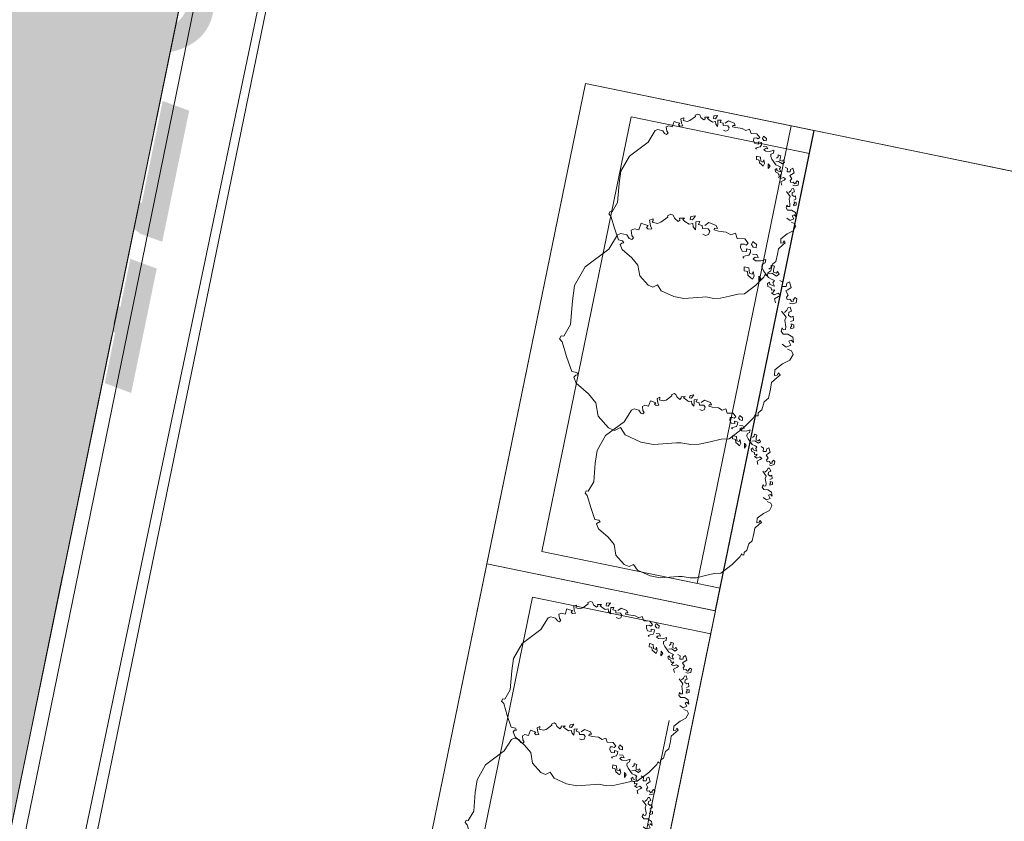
# Model space of a CAD drawing. Header units: metres. Extents: x -94 to 181, y -785 to -637.
# Tile 19 of 54: x 31.13 to 33.24, y -702.75 to -701.03. Entities that reach past the tile are written whole.
import ezdxf
from ezdxf.xclip import XClip

# ---------------------------------------------------------------- set-up
doc = ezdxf.new("R2010")
doc.units = ezdxf.units.M
doc.header["$MEASUREMENT"] = 0
doc.header["$XCLIPFRAME"] = 0
for name, pattern in [('Krawędzie ukryte drobniejsze', [0.425, 0.3, -0.125]), ('Krawędzie ukryte dłuższe', [1.125, 1, -0.125]), ('Przerywana długa', [1.3, 1, -0.3])]:
    doc.linetypes.add(name, pattern=pattern)
for name, color, linetype, lineweight in [('0_Nr_pióra__92', 7, 'Continuous', 13), ('Mapa Poniatowa - do zatwierdzenia (3)_39_0_Nr_pióra__1', 7, 'Continuous', 13), ('PZT - ogródek_Nr_pióra__101', 7, 'Continuous', 5), ('PZT - ogródek_Nr_pióra__161', 7, 'Continuous', 5), ('PZT_Nr_pióra__101', 7, 'Continuous', 5), ('PZT_Nr_pióra__18', 9, 'Continuous', 13), ('PZT_Nr_pióra__205', 8, 'Continuous', 5), ('PZT_Nr_pióra__41', 7, 'Continuous', 15), ('Wymiarowanie - PZT_Nr_pióra__101', 7, 'Continuous', 5), ('Wymiarowanie - PZT_Nr_pióra__161', 7, 'Continuous', 5)]:
    doc.layers.add(name, color=color, linetype=linetype, lineweight=lineweight)
for name, color, linetype in [('PZT - ogródek', 7, 'Continuous'), ('PZT MDCP', 7, 'Continuous'), ('Wymiarowanie - PZT', 7, 'Continuous')]:
    doc.layers.add(name, color=color, linetype=linetype)
doc.layers.add('PZT_Nr_pióra__201', color=7, linetype='Continuous', lineweight=5, true_color=0x595959)
doc.styles.add('GENERATED_STYLE_1', font='ARIALN.TTF')
doc.dimstyles.new('GENERATED_STYLE__1', dxfattribs={"dimtxt": 0.55, "dimasz": 0.2375, "dimexe": 0.18, "dimexo": 0, "dimgap": 0.09, "dimtad": 1, "dimdec": 0, "dimlfac": 100, "dimzin": 0, "dimdsep": 46, "dimtxsty": 'GENERATED_STYLE_1', "dimblk": 'ARROWHEAD_6', "dimblk1": 'ARROWHEAD_6', "dimblk2": 'ARROWHEAD_6', "dimcen": 0.09, "dimclrd": 7, "dimclre": 7, "dimclrt": 7, "dimadec": 1, "dimazin": 0, "dimtfac": 1, "dimtdec": 4, "dimtmove": 0, "dimatfit": 3, "dimfxl": 0, "dimtolj": 1, "dimtzin": 0, "dimarcsym": 0})
doc.dimstyles.new('GENERATED_STYLE__2', dxfattribs={"dimtxt": 0.55, "dimasz": 0.2375, "dimexe": 0.18, "dimexo": 0, "dimgap": 0.09, "dimtad": 1, "dimdec": 0, "dimlfac": 100, "dimzin": 0, "dimdsep": 46, "dimtxsty": 'GENERATED_STYLE_1', "dimblk": 'ARROWHEAD_6', "dimblk1": 'ARROWHEAD_6', "dimblk2": 'ARROWHEAD_6', "dimcen": 0.09, "dimclrd": 7, "dimclre": 7, "dimclrt": 7, "dimadec": 1, "dimazin": 0, "dimtfac": 1, "dimtdec": 4, "dimtmove": 2, "dimatfit": 3, "dimfxl": 0, "dimtolj": 1, "dimtzin": 0, "dimarcsym": 0})
picture_1 = doc.add_image_def('image1.tif', size_in_pixel=(3509, 6496))

# ---------------------------------------------------------------- blocks, each defined once
blk = doc.blocks.new('Rysunek_1_39', base_point=(43.8985, -710.766))
at = {"layer": 'Mapa Poniatowa - do zatwierdzenia (3)_39_0_Nr_pióra__1'}
image = blk.add_image(picture_1, insert=(-93.5966, -636.5063), size_in_units=(148.5194, 274.9903), rotation=-90, dxfattribs=at)
image.set_boundary_path([(-0.5, -0.5), (3508.5, 6495.5)])
blk = doc.blocks.new('Drzewo rzut 19')
at = {"layer": 'PZT - ogródek_Nr_pióra__101', "linetype": 'Continuous'}
for p, q in [((-0.0856, 0.2303), (-0.0683, 0.2341)), ((-0.0683, 0.2341), (-0.0466, 0.2341)), ((-0.0466, 0.2341), (-0.0376, 0.2363)), ((-0.0376, 0.2363), (0.0106, 0.2487)), ((0.0106, 0.2487), (0.0381, 0.2483)), ((0.0381, 0.2483), (0.0741, 0.2393)), ((0.0741, 0.2393), (0.0868, 0.2258)), ((0.0868, 0.2258), (0.0981, 0.2341)), ((0.0981, 0.2341), (0.1116, 0.2311)), ((-0.1298, 0.2109), (-0.108, 0.2206)), ((-0.108, 0.2206), (-0.0856, 0.2303)), ((0.1116, 0.2311), (0.138, 0.2105)), ((-0.1725, 0.1786), (-0.1467, 0.2071)), ((-0.1467, 0.2071), (-0.1298, 0.2109)), ((0.138, 0.2105), (0.1478, 0.1832)), ((-0.1897, 0.1539), (-0.1725, 0.1786)), ((0.1478, 0.1832), (0.1674, 0.1668)), ((-0.1987, 0.1479), (-0.1942, 0.1486)), ((-0.198, 0.1412), (-0.1987, 0.1479)), ((-0.1942, 0.1486), (-0.192, 0.1456)), ((-0.192, 0.1456), (-0.1897, 0.1539)), ((0.1674, 0.1668), (0.1969, 0.1493)), ((0.1969, 0.1493), (0.2045, 0.1373)), ((-0.2062, 0.1157), (-0.2047, 0.1337)), ((-0.2047, 0.1337), (-0.198, 0.1412)), ((0.2011, 0.1328), (0.1959, 0.1311)), ((0.1959, 0.1311), (0.2002, 0.1264)), ((0.2045, 0.1373), (0.2011, 0.1328)), ((-0.2145, 0.0864), (-0.2137, 0.1067)), ((-0.2137, 0.1067), (-0.2062, 0.1157)), ((0.2002, 0.1264), (0.2111, 0.1264)), ((0.2111, 0.1264), (0.2275, 0.097)), ((-0.2145, 0.0722), (-0.2145, 0.0864)), ((0.2275, 0.097), (0.2427, 0.0675)), ((-0.2242, 0.0595), (-0.2145, 0.0722)), ((0.2427, 0.0675), (0.2493, 0.062)), ((-0.2302, 0.0287), (-0.216, 0.0445)), ((-0.2295, 0.0535), (-0.2242, 0.0595)), ((-0.225, 0.049), (-0.2295, 0.0535)), ((-0.2235, 0.0542), (-0.225, 0.049)), ((-0.2175, 0.0565), (-0.2235, 0.0542)), ((-0.216, 0.0445), (-0.2175, 0.0565)), ((0.2416, 0.0555), (0.2318, 0.0282)), ((0.2471, 0.0555), (0.2416, 0.0555)), ((0.2493, 0.062), (0.2471, 0.0555)), ((-0.2444, 0.0182), (-0.2302, 0.0287)), ((0.2318, 0.0282), (0.2369, -0.0223)), ((-0.2489, 0.0048), (-0.2444, 0.0182)), ((-0.2444, -0.002), (-0.2489, 0.0048)), ((-0.2414, -0.0312), (-0.2452, -0.0207)), ((-0.2452, -0.0207), (-0.2392, -0.0245)), ((-0.2347, -0.0042), (-0.2444, -0.002)), ((-0.2407, -0.014), (-0.2317, -0.008)), ((-0.2347, -0.0215), (-0.2407, -0.014)), ((-0.2317, -0.008), (-0.222, -0.0125)), ((-0.2302, -0.0357), (-0.2414, -0.0312)), ((-0.2392, -0.0245), (-0.2347, -0.0215)), ((-0.2197, -0.0342), (-0.2302, -0.0357)), ((-0.2145, -0.0395), (-0.2197, -0.0342)), ((-0.2152, -0.047), (-0.2145, -0.0395)), ((0.2369, -0.0223), (0.2384, -0.0558)), ((-0.2339, -0.0483), (-0.24, -0.0513)), ((-0.24, -0.0513), (-0.2388, -0.0581)), ((-0.2388, -0.0581), (-0.2327, -0.0587)), ((-0.2345, -0.0544), (-0.2327, -0.0507)), ((-0.2327, -0.0587), (-0.2345, -0.0544)), ((-0.2327, -0.0507), (-0.2339, -0.0483)), ((-0.2235, -0.0447), (-0.2182, -0.0432)), ((-0.2227, -0.0507), (-0.2235, -0.0447)), ((-0.2182, -0.0642), (-0.2227, -0.0507)), ((-0.2182, -0.0432), (-0.2152, -0.047)), ((0.2384, -0.0558), (0.2231, -0.0995)), ((-0.2308, -0.0635), (-0.2363, -0.0672)), ((-0.2363, -0.0672), (-0.2339, -0.0757)), ((-0.2339, -0.0757), (-0.2302, -0.0727)), ((-0.2302, -0.0727), (-0.2241, -0.0757)), ((-0.2235, -0.0824), (-0.229, -0.0855)), ((-0.2241, -0.0757), (-0.2235, -0.0824)), ((-0.2197, -0.0709), (-0.2182, -0.0642)), ((-0.2077, -0.0822), (-0.2197, -0.0709)), ((-0.2186, -0.0861), (-0.2144, -0.0806)), ((-0.2272, -0.1013), (-0.2351, -0.105)), ((-0.2351, -0.105), (-0.2351, -0.1135)), ((-0.229, -0.0855), (-0.2247, -0.0934)), ((-0.2217, -0.102), (-0.2272, -0.1013)), ((-0.2247, -0.0934), (-0.2205, -0.0922)), ((-0.2205, -0.0922), (-0.2186, -0.0861)), ((-0.1957, -0.1114), (-0.1882, -0.1054)), ((-0.1882, -0.1054), (-0.192, -0.0972)), ((0.2231, -0.0995), (0.1805, -0.1453)), ((-0.2351, -0.1135), (-0.2308, -0.116)), ((-0.2308, -0.116), (-0.2279, -0.1102)), ((-0.2291, -0.1078), (-0.226, -0.1062)), ((-0.2279, -0.1102), (-0.2291, -0.1078)), ((-0.226, -0.1062), (-0.2205, -0.1105)), ((-0.2205, -0.1105), (-0.215, -0.1087)), ((-0.2125, -0.1135), (-0.2156, -0.1184)), ((-0.2156, -0.1184), (-0.2089, -0.1263)), ((-0.215, -0.1087), (-0.2125, -0.1135)), ((-0.2089, -0.1263), (-0.2125, -0.1294)), ((-0.1995, -0.1152), (-0.1957, -0.1114)), ((-0.1935, -0.1182), (-0.1995, -0.1152)), ((-0.186, -0.1137), (-0.1935, -0.1182)), ((-0.1792, -0.1167), (-0.186, -0.1137)), ((-0.1852, -0.1242), (-0.183, -0.1189)), ((-0.1785, -0.1219), (-0.1852, -0.1242)), ((-0.183, -0.1189), (-0.1792, -0.1167)), ((-0.177, -0.1272), (-0.1785, -0.1219)), ((-0.2125, -0.1294), (-0.2186, -0.1355)), ((-0.2186, -0.1355), (-0.2132, -0.1465)), ((-0.2132, -0.1465), (-0.2078, -0.1427)), ((-0.2078, -0.1427), (-0.2077, -0.1355)), ((-0.2077, -0.1355), (-0.1997, -0.1343)), ((-0.1997, -0.1343), (-0.1991, -0.1434)), ((-0.1991, -0.1434), (-0.1924, -0.1459)), ((-0.1785, -0.1384), (-0.183, -0.1317)), ((-0.183, -0.1317), (-0.1725, -0.1332)), ((-0.1807, -0.1436), (-0.1785, -0.1384)), ((-0.1755, -0.1451), (-0.1807, -0.1436)), ((-0.1695, -0.1287), (-0.177, -0.1272)), ((-0.1672, -0.1474), (-0.1755, -0.1451)), ((-0.1725, -0.1332), (-0.171, -0.1384)), ((-0.171, -0.1384), (-0.1672, -0.1347)), ((-0.1672, -0.1347), (-0.1695, -0.1287)), ((-0.1538, -0.1601), (-0.1672, -0.1474)), ((-0.1485, -0.1339), (-0.1523, -0.1414)), ((-0.1523, -0.1414), (-0.1463, -0.1466)), ((-0.1463, -0.1466), (-0.1485, -0.1339)), ((-0.1345, -0.1379), (-0.1363, -0.1452)), ((-0.1363, -0.1452), (-0.1327, -0.1544)), ((-0.129, -0.141), (-0.1345, -0.1379)), ((-0.1229, -0.1446), (-0.129, -0.141)), ((-0.1205, -0.152), (-0.1229, -0.1446)), ((0.1805, -0.1453), (0.1674, -0.1791)), ((-0.1837, -0.1534), (-0.1882, -0.1586)), ((-0.1882, -0.1586), (-0.1837, -0.1639)), ((-0.1725, -0.1579), (-0.1837, -0.1534)), ((-0.1837, -0.1639), (-0.1822, -0.1601)), ((-0.1822, -0.1601), (-0.1755, -0.1609)), ((-0.1755, -0.1609), (-0.1747, -0.1661)), ((-0.1747, -0.1661), (-0.1755, -0.1736)), ((-0.165, -0.1556), (-0.1725, -0.1579)), ((-0.1687, -0.1699), (-0.165, -0.1654)), ((-0.1493, -0.1669), (-0.1538, -0.1601)), ((-0.1485, -0.1729), (-0.1493, -0.1669)), ((-0.1327, -0.1544), (-0.1315, -0.1483)), ((-0.1315, -0.1483), (-0.1254, -0.1495)), ((-0.1254, -0.1495), (-0.1223, -0.1605)), ((-0.1223, -0.1605), (-0.1119, -0.1611)), ((-0.118, -0.1526), (-0.1205, -0.152)), ((-0.1132, -0.1526), (-0.118, -0.1526)), ((-0.1119, -0.1611), (-0.1132, -0.1526)), ((-0.1755, -0.1736), (-0.168, -0.1751)), ((-0.168, -0.1751), (-0.1687, -0.1699)), ((-0.1545, -0.1774), (-0.1485, -0.1729)), ((-0.1545, -0.1849), (-0.1545, -0.1774)), ((-0.1448, -0.1796), (-0.1545, -0.1849)), ((-0.1335, -0.1781), (-0.1448, -0.1796)), ((-0.1335, -0.1916), (-0.138, -0.1856)), ((-0.138, -0.1856), (-0.1313, -0.1856)), ((-0.1275, -0.1811), (-0.1335, -0.1781)), ((-0.1313, -0.1856), (-0.1275, -0.1811)), ((-0.1193, -0.1931), (-0.117, -0.1871)), ((-0.117, -0.1871), (-0.1103, -0.1841)), ((-0.1103, -0.1841), (-0.105, -0.1811)), ((-0.105, -0.1811), (-0.108, -0.1789)), ((0.1358, -0.1747), (0.1325, -0.1791)), ((0.1325, -0.1791), (0.1369, -0.1835)), ((0.1412, -0.1758), (0.1358, -0.1747)), ((0.1369, -0.1835), (0.1404, -0.194)), ((0.1478, -0.1824), (0.1412, -0.1758)), ((0.1609, -0.1835), (0.1478, -0.1824)), ((0.1674, -0.1791), (0.1609, -0.1835)), ((-0.1245, -0.1909), (-0.1335, -0.1916)), ((-0.123, -0.2058), (-0.1298, -0.2058)), ((-0.1298, -0.2058), (-0.1293, -0.2124)), ((-0.1185, -0.2103), (-0.123, -0.2058)), ((-0.1205, -0.2172), (-0.1185, -0.2103)), ((-0.1185, -0.1991), (-0.1193, -0.1931)), ((-0.1095, -0.1999), (-0.1185, -0.1991)), ((-0.1013, -0.1931), (-0.111, -0.1939)), ((-0.111, -0.1939), (-0.1095, -0.1999)), ((-0.111, -0.2118), (-0.1073, -0.2073)), ((-0.1073, -0.2073), (-0.1028, -0.2088)), ((-0.1028, -0.2088), (-0.0961, -0.2073)), ((-0.0968, -0.1999), (-0.1013, -0.1931)), ((-0.0961, -0.2073), (-0.0968, -0.1999)), ((0.1048, -0.2029), (0.0973, -0.2051)), ((0.0973, -0.2051), (0.1018, -0.2111)), ((0.1093, -0.2058), (0.1048, -0.2029)), ((0.1063, -0.2103), (0.1093, -0.2058)), ((0.1143, -0.2112), (0.1063, -0.2103)), ((0.1243, -0.1976), (0.122, -0.2126)), ((0.1341, -0.1986), (0.1243, -0.1976)), ((0.1404, -0.194), (0.1341, -0.1986)), ((-0.1293, -0.2124), (-0.1205, -0.2172)), ((-0.102, -0.2201), (-0.111, -0.2118)), ((-0.0863, -0.2178), (-0.102, -0.2201)), ((-0.0803, -0.2283), (-0.0863, -0.2178)), ((-0.0713, -0.2231), (-0.0803, -0.2283)), ((-0.0608, -0.2268), (-0.0713, -0.2231)), ((-0.0436, -0.2261), (-0.0608, -0.2268)), ((-0.0346, -0.2268), (-0.0436, -0.2261)), ((-0.0406, -0.2313), (-0.0346, -0.2306)), ((-0.0368, -0.2373), (-0.0406, -0.2313)), ((-0.0346, -0.2306), (-0.0346, -0.2268)), ((-0.0256, -0.2223), (-0.0241, -0.2148)), ((-0.0211, -0.2268), (-0.0256, -0.2223)), ((-0.0241, -0.2148), (-0.0181, -0.2118)), ((-0.0091, -0.2253), (-0.0211, -0.2268)), ((-0.0181, -0.2118), (-0.0121, -0.2133)), ((-0.0076, -0.2313), (-0.0091, -0.2253)), ((0.0006, -0.2321), (-0.0076, -0.2313)), ((0.0111, -0.2253), (0.0051, -0.2201)), ((0.0051, -0.2201), (0.0059, -0.2283)), ((0.0059, -0.2283), (0.0074, -0.2366)), ((0.0134, -0.2321), (0.0111, -0.2253)), ((0.0209, -0.2291), (0.0134, -0.2321)), ((0.0306, -0.2336), (0.0209, -0.2291)), ((0.0448, -0.2306), (0.0419, -0.2343)), ((0.0541, -0.2359), (0.0448, -0.2306)), ((0.0808, -0.2223), (0.0681, -0.2358)), ((0.0876, -0.2186), (0.0808, -0.2223)), ((0.0991, -0.2193), (0.0876, -0.2186)), ((0.0981, -0.2231), (0.0991, -0.2193)), ((0.0988, -0.2268), (0.0981, -0.2231)), ((0.1056, -0.2223), (0.0988, -0.2268)), ((0.1018, -0.2111), (0.1056, -0.2223)), ((0.122, -0.2126), (0.1143, -0.2112)), ((-0.0204, -0.2403), (-0.0368, -0.2373)), ((-0.0129, -0.2328), (-0.0204, -0.2403)), ((-0.0009, -0.2388), (0.0006, -0.2321)), ((0.0074, -0.2366), (-0.0009, -0.2388)), ((0.0149, -0.2396), (0.0104, -0.2493)), ((0.0104, -0.2493), (0.0201, -0.2463)), ((0.0201, -0.2396), (0.0149, -0.2396)), ((0.0201, -0.2463), (0.0201, -0.2396)), ((0.0359, -0.2366), (0.0306, -0.2336)), ((0.0326, -0.2405), (0.0359, -0.2366)), ((0.0431, -0.2385), (0.0326, -0.2405)), ((0.0419, -0.2343), (0.0431, -0.2385)), ((0.0576, -0.2418), (0.0541, -0.2359)), ((0.0628, -0.2433), (0.0576, -0.2418)), ((0.0696, -0.2388), (0.0628, -0.2433)), ((0.0681, -0.2358), (0.0696, -0.2388))]:
    blk.add_line(p, q, dxfattribs=at)
blk = doc.blocks.new('Drzewo rzut 19_2')
at = {"layer": 'PZT - ogródek_Nr_pióra__101', "linetype": 'Continuous'}
for p, q in [((-0.0301, 0.1891), (0.0085, 0.1989)), ((0.0085, 0.1989), (0.0305, 0.1987)), ((0.0305, 0.1987), (0.0593, 0.1915)), ((0.0593, 0.1915), (0.0695, 0.1807)), ((-0.1038, 0.1687), (-0.0864, 0.1765)), ((-0.0864, 0.1765), (-0.0684, 0.1843)), ((-0.0684, 0.1843), (-0.0547, 0.1873)), ((-0.0547, 0.1873), (-0.0373, 0.1873)), ((-0.0373, 0.1873), (-0.0301, 0.1891)), ((0.0695, 0.1807), (0.0784, 0.1873)), ((0.0784, 0.1873), (0.0892, 0.1849)), ((0.0892, 0.1849), (0.1104, 0.1684)), ((-0.138, 0.1429), (-0.1174, 0.1656)), ((-0.1174, 0.1656), (-0.1038, 0.1687)), ((0.1104, 0.1684), (0.1182, 0.1465)), ((-0.1518, 0.1231), (-0.138, 0.1429)), ((0.1182, 0.1465), (0.1339, 0.1334)), ((0.1339, 0.1334), (0.1575, 0.1195)), ((-0.165, 0.0925), (-0.1638, 0.1069)), ((-0.1638, 0.1069), (-0.1584, 0.1129)), ((-0.159, 0.1183), (-0.1554, 0.1189)), ((-0.1584, 0.1129), (-0.159, 0.1183)), ((-0.1554, 0.1189), (-0.1536, 0.1165)), ((-0.1536, 0.1165), (-0.1518, 0.1231)), ((0.1608, 0.1063), (0.1567, 0.1049)), ((0.1575, 0.1195), (0.1636, 0.1099)), ((0.1636, 0.1099), (0.1608, 0.1063)), ((-0.1716, 0.0692), (-0.171, 0.0853)), ((-0.171, 0.0853), (-0.165, 0.0925)), ((0.1567, 0.1049), (0.1601, 0.1011)), ((0.1601, 0.1011), (0.1689, 0.1011)), ((0.1689, 0.1011), (0.182, 0.0776)), ((-0.1716, 0.0578), (-0.1716, 0.0692)), ((0.182, 0.0776), (0.1942, 0.054)), ((-0.1836, 0.0428), (-0.1794, 0.0476)), ((-0.18, 0.0392), (-0.1836, 0.0428)), ((-0.1788, 0.0434), (-0.18, 0.0392)), ((-0.1794, 0.0476), (-0.1716, 0.0578)), ((-0.174, 0.0452), (-0.1788, 0.0434)), ((-0.1728, 0.0356), (-0.174, 0.0452)), ((0.1933, 0.0444), (0.1855, 0.0226)), ((0.1977, 0.0444), (0.1933, 0.0444)), ((0.1942, 0.054), (0.1994, 0.0496)), ((0.1994, 0.0496), (0.1977, 0.0444)), ((-0.1956, 0.0146), (-0.1842, 0.023)), ((-0.1842, 0.023), (-0.1728, 0.0356)), ((0.1855, 0.0226), (0.1895, -0.0178)), ((-0.1992, 0.0038), (-0.1956, 0.0146)), ((-0.1956, -0.0016), (-0.1992, 0.0038)), ((-0.1932, -0.025), (-0.1962, -0.0166)), ((-0.1962, -0.0166), (-0.1914, -0.0196)), ((-0.1878, -0.0034), (-0.1956, -0.0016)), ((-0.1926, -0.0112), (-0.1854, -0.0064)), ((-0.1878, -0.0172), (-0.1926, -0.0112)), ((-0.1914, -0.0196), (-0.1878, -0.0172)), ((-0.1854, -0.0064), (-0.1776, -0.01)), ((0.1895, -0.0178), (0.1907, -0.0446)), ((-0.1842, -0.0286), (-0.1932, -0.025)), ((-0.1871, -0.0386), (-0.192, -0.0411)), ((-0.192, -0.0411), (-0.191, -0.0464)), ((-0.1876, -0.0435), (-0.1861, -0.0406)), ((-0.1861, -0.0406), (-0.1871, -0.0386)), ((-0.1758, -0.0274), (-0.1842, -0.0286)), ((-0.1788, -0.0358), (-0.1746, -0.0346)), ((-0.1782, -0.0406), (-0.1788, -0.0358)), ((-0.1746, -0.0514), (-0.1782, -0.0406)), ((-0.1716, -0.0316), (-0.1758, -0.0274)), ((-0.1746, -0.0346), (-0.1722, -0.0376)), ((-0.1722, -0.0376), (-0.1716, -0.0316)), ((-0.191, -0.0464), (-0.1861, -0.0469)), ((-0.1847, -0.0508), (-0.1891, -0.0538)), ((-0.1891, -0.0538), (-0.1871, -0.0606)), ((-0.1861, -0.0469), (-0.1876, -0.0435)), ((-0.1871, -0.0606), (-0.1842, -0.0582)), ((-0.1842, -0.0582), (-0.1793, -0.0606)), ((-0.1793, -0.0606), (-0.1788, -0.066)), ((-0.1758, -0.0568), (-0.1746, -0.0514)), ((-0.1662, -0.0658), (-0.1758, -0.0568)), ((0.1907, -0.0446), (0.1785, -0.0796)), ((-0.1817, -0.0811), (-0.1881, -0.084)), ((-0.1881, -0.084), (-0.1881, -0.0908)), ((-0.1788, -0.066), (-0.1832, -0.0684)), ((-0.1832, -0.0684), (-0.1798, -0.0747)), ((-0.1774, -0.0816), (-0.1817, -0.0811)), ((-0.1798, -0.0747), (-0.1764, -0.0738)), ((-0.1764, -0.0738), (-0.1749, -0.0689)), ((-0.1749, -0.0689), (-0.1715, -0.0645)), ((-0.1566, -0.0891), (-0.1506, -0.0843)), ((-0.1506, -0.0843), (-0.1536, -0.0777)), ((0.1785, -0.0796), (0.1444, -0.1162)), ((-0.1881, -0.0908), (-0.1847, -0.0928)), ((-0.1847, -0.0928), (-0.1823, -0.0882)), ((-0.1833, -0.0862), (-0.1808, -0.085)), ((-0.1823, -0.0882), (-0.1833, -0.0862)), ((-0.1808, -0.085), (-0.1764, -0.0884)), ((-0.1764, -0.0884), (-0.172, -0.0869)), ((-0.17, -0.1035), (-0.1749, -0.1084)), ((-0.17, -0.0908), (-0.1725, -0.0947)), ((-0.1725, -0.0947), (-0.1671, -0.1011)), ((-0.172, -0.0869), (-0.17, -0.0908)), ((-0.1671, -0.1011), (-0.17, -0.1035)), ((-0.1596, -0.0921), (-0.1566, -0.0891)), ((-0.1548, -0.0945), (-0.1596, -0.0921)), ((-0.1488, -0.0909), (-0.1548, -0.0945)), ((-0.1434, -0.0933), (-0.1488, -0.0909)), ((-0.1482, -0.0993), (-0.1464, -0.0951)), ((-0.1428, -0.0975), (-0.1482, -0.0993)), ((-0.1464, -0.0951), (-0.1434, -0.0933)), ((-0.1428, -0.1107), (-0.1464, -0.1053)), ((-0.1464, -0.1053), (-0.138, -0.1065)), ((-0.1416, -0.1017), (-0.1428, -0.0975)), ((-0.1356, -0.1029), (-0.1416, -0.1017)), ((-0.1338, -0.1077), (-0.1356, -0.1029)), ((-0.1749, -0.1084), (-0.1705, -0.1172)), ((-0.1705, -0.1172), (-0.1662, -0.1142)), ((-0.1662, -0.1142), (-0.1661, -0.1084)), ((-0.1661, -0.1084), (-0.1598, -0.1074)), ((-0.1598, -0.1074), (-0.1593, -0.1147)), ((-0.1593, -0.1147), (-0.1539, -0.1167)), ((-0.147, -0.1227), (-0.1506, -0.1269)), ((-0.138, -0.1263), (-0.147, -0.1227)), ((-0.1446, -0.1149), (-0.1428, -0.1107)), ((-0.1404, -0.1161), (-0.1446, -0.1149)), ((-0.1338, -0.1179), (-0.1404, -0.1161)), ((-0.138, -0.1065), (-0.1368, -0.1107)), ((-0.132, -0.1245), (-0.138, -0.1263)), ((-0.1368, -0.1107), (-0.1338, -0.1077)), ((-0.123, -0.1281), (-0.1338, -0.1179)), ((-0.1188, -0.1071), (-0.1218, -0.1131)), ((-0.1218, -0.1131), (-0.117, -0.1173)), ((-0.117, -0.1173), (-0.1188, -0.1071)), ((-0.1076, -0.1103), (-0.1091, -0.1162)), ((-0.1091, -0.1162), (-0.1061, -0.1235)), ((-0.1032, -0.1128), (-0.1076, -0.1103)), ((-0.1061, -0.1235), (-0.1052, -0.1186)), ((-0.1052, -0.1186), (-0.1003, -0.1196)), ((-0.0983, -0.1157), (-0.1032, -0.1128)), ((-0.1003, -0.1196), (-0.0978, -0.1284)), ((-0.0964, -0.1216), (-0.0983, -0.1157)), ((-0.0944, -0.122), (-0.0964, -0.1216)), ((-0.0905, -0.122), (-0.0944, -0.122)), ((-0.0896, -0.1289), (-0.0905, -0.122)), ((0.1444, -0.1162), (0.1339, -0.1433)), ((-0.1506, -0.1269), (-0.147, -0.1311)), ((-0.147, -0.1311), (-0.1458, -0.1281)), ((-0.1458, -0.1281), (-0.1404, -0.1287)), ((-0.1404, -0.1287), (-0.1398, -0.1329)), ((-0.1398, -0.1329), (-0.1404, -0.1389)), ((-0.1404, -0.1389), (-0.1344, -0.1401)), ((-0.135, -0.1359), (-0.132, -0.1323)), ((-0.1344, -0.1401), (-0.135, -0.1359)), ((-0.1236, -0.1419), (-0.1188, -0.1383)), ((-0.1236, -0.1479), (-0.1236, -0.1419)), ((-0.1158, -0.1437), (-0.1236, -0.1479)), ((-0.1194, -0.1335), (-0.123, -0.1281)), ((-0.1188, -0.1383), (-0.1194, -0.1335)), ((-0.1068, -0.1425), (-0.1158, -0.1437)), ((-0.102, -0.1449), (-0.1068, -0.1425)), ((-0.105, -0.1485), (-0.102, -0.1449)), ((-0.0978, -0.1284), (-0.0896, -0.1289)), ((-0.0936, -0.1497), (-0.0882, -0.1473)), ((-0.0882, -0.1473), (-0.084, -0.1449)), ((-0.084, -0.1449), (-0.0864, -0.1431)), ((0.1086, -0.1398), (0.106, -0.1433)), ((0.106, -0.1433), (0.1095, -0.1468)), ((0.113, -0.1407), (0.1086, -0.1398)), ((0.1095, -0.1468), (0.1123, -0.1552)), ((0.1182, -0.1459), (0.113, -0.1407)), ((0.1287, -0.1468), (0.1182, -0.1459)), ((0.1339, -0.1433), (0.1287, -0.1468)), ((-0.1068, -0.1533), (-0.1104, -0.1485)), ((-0.1104, -0.1485), (-0.105, -0.1485)), ((-0.0996, -0.1527), (-0.1068, -0.1533)), ((-0.0984, -0.1647), (-0.1038, -0.1647)), ((-0.1038, -0.1647), (-0.1034, -0.17)), ((-0.0948, -0.1683), (-0.0984, -0.1647)), ((-0.0964, -0.1737), (-0.0948, -0.1683)), ((-0.0954, -0.1545), (-0.0936, -0.1497)), ((-0.0948, -0.1593), (-0.0954, -0.1545)), ((-0.0876, -0.1599), (-0.0948, -0.1593)), ((-0.081, -0.1545), (-0.0888, -0.1551)), ((-0.0888, -0.1551), (-0.0876, -0.1599)), ((-0.0888, -0.1695), (-0.0858, -0.1659)), ((-0.0858, -0.1659), (-0.0822, -0.1671)), ((-0.0822, -0.1671), (-0.0768, -0.1659)), ((-0.0774, -0.1599), (-0.081, -0.1545)), ((-0.0768, -0.1659), (-0.0774, -0.1599)), ((0.0838, -0.1623), (0.0778, -0.1641)), ((0.0778, -0.1641), (0.0814, -0.1689)), ((0.0874, -0.1647), (0.0838, -0.1623)), ((0.085, -0.1683), (0.0874, -0.1647)), ((0.0915, -0.169), (0.085, -0.1683)), ((0.0994, -0.1581), (0.0976, -0.1701)), ((0.1073, -0.1589), (0.0994, -0.1581)), ((0.1123, -0.1552), (0.1073, -0.1589)), ((-0.1034, -0.17), (-0.0964, -0.1737)), ((-0.0816, -0.1761), (-0.0888, -0.1695)), ((-0.069, -0.1743), (-0.0816, -0.1761)), ((-0.0642, -0.1827), (-0.069, -0.1743)), ((-0.0571, -0.1785), (-0.0642, -0.1827)), ((-0.0487, -0.1815), (-0.0571, -0.1785)), ((-0.0349, -0.1809), (-0.0487, -0.1815)), ((-0.0277, -0.1815), (-0.0349, -0.1809)), ((-0.0325, -0.1851), (-0.0277, -0.1845)), ((-0.0295, -0.1899), (-0.0325, -0.1851)), ((-0.0277, -0.1845), (-0.0277, -0.1815)), ((-0.0205, -0.1779), (-0.0193, -0.1719)), ((-0.0169, -0.1815), (-0.0205, -0.1779)), ((-0.0193, -0.1719), (-0.0145, -0.1695)), ((-0.0073, -0.1803), (-0.0169, -0.1815)), ((-0.0103, -0.1863), (-0.0163, -0.1923)), ((-0.0145, -0.1695), (-0.0097, -0.1707)), ((-0.0061, -0.1851), (-0.0073, -0.1803)), ((0.0005, -0.1857), (-0.0061, -0.1851)), ((-0.0007, -0.1911), (0.0005, -0.1857)), ((0.0059, -0.1893), (-0.0007, -0.1911)), ((0.0089, -0.1803), (0.0041, -0.1761)), ((0.0041, -0.1761), (0.0047, -0.1827)), ((0.0047, -0.1827), (0.0059, -0.1893)), ((0.0107, -0.1857), (0.0089, -0.1803)), ((0.0167, -0.1833), (0.0107, -0.1857)), ((0.0245, -0.1869), (0.0167, -0.1833)), ((0.0287, -0.1893), (0.0245, -0.1869)), ((0.0261, -0.1924), (0.0287, -0.1893)), ((0.0359, -0.1845), (0.0335, -0.1875)), ((0.0335, -0.1875), (0.0345, -0.1908)), ((0.0433, -0.1887), (0.0359, -0.1845)), ((0.0461, -0.1935), (0.0433, -0.1887)), ((0.0647, -0.1779), (0.0545, -0.1887)), ((0.0545, -0.1887), (0.0557, -0.1911)), ((0.0701, -0.1749), (0.0647, -0.1779)), ((0.0793, -0.1754), (0.0701, -0.1749)), ((0.0784, -0.1785), (0.0793, -0.1754)), ((0.079, -0.1815), (0.0784, -0.1785)), ((0.0844, -0.1779), (0.079, -0.1815)), ((0.0814, -0.1689), (0.0844, -0.1779)), ((0.0976, -0.1701), (0.0915, -0.169)), ((-0.0163, -0.1923), (-0.0295, -0.1899)), ((0.0119, -0.1917), (0.0083, -0.1995)), ((0.0083, -0.1995), (0.0161, -0.1971)), ((0.0161, -0.1917), (0.0119, -0.1917)), ((0.0161, -0.1971), (0.0161, -0.1917)), ((0.0345, -0.1908), (0.0261, -0.1924)), ((0.0503, -0.1947), (0.0461, -0.1935)), ((0.0557, -0.1911), (0.0503, -0.1947))]:
    blk.add_line(p, q, dxfattribs=at)
blk = doc.blocks.new('*D14')
at = {"layer": 'Wymiarowanie - PZT_Nr_pióra__101', "linetype": 'Continuous'}
for p, q in [((28.8175, -700.1185), (29.5661, -696.4746)), ((29.0471, -700.1657), (28.5879, -700.0714)), ((26.9446, -709.2357), (28.8175, -700.1185)), ((27.1742, -709.2828), (26.7151, -709.1885)), ((25.0436, -718.4898), (26.9446, -709.2357))]:
    blk.add_line(p, q, dxfattribs=at)
at = {"layer": 'Wymiarowanie - PZT_Nr_pióra__161', "linetype": 'Continuous'}
for p, q in [((28.7202, -699.971), (28.9148, -700.2661)), ((26.8473, -709.0881), (27.0419, -709.3833))]:
    blk.add_line(p, q, dxfattribs=at)
at = {"layer": 'Wymiarowanie - PZT_Nr_pióra__101', "insert": (27.6671, -705.1722), "char_height": 0.55, "attachment_point": 7, "rotation": 78.3916, "style": 'GENERATED_STYLE_1'}
blk.add_mtext('\\A1;{\\fArial Narrow|b0|i1|c238|p34;931}', dxfattribs=at)
blk = doc.blocks.new('ARROWHEAD_6')
at = {"color": 0, "linetype": 'Continuous', "lineweight": 0}
for p, q in [((-0.5, -0.5), (0.5, 0.5)), ((0, 0), (-1, 0))]:
    blk.add_line(p, q, dxfattribs=at)
blk = doc.blocks.new('*D15')
at = {"layer": 'Wymiarowanie - PZT_Nr_pióra__101', "linetype": 'Continuous'}
for p, q in [((28.8175, -700.1185), (29.5661, -696.4746)), ((29.0471, -700.1657), (28.5879, -700.0714))]:
    blk.add_line(p, q, dxfattribs=at)
at = {"layer": 'Wymiarowanie - PZT_Nr_pióra__161', "linetype": 'Continuous'}
for p, q in [((29.4688, -696.327), (29.6633, -696.6222)), ((28.7202, -699.971), (28.9148, -700.2661))]:
    blk.add_line(p, q, dxfattribs=at)
at = {"layer": 'Wymiarowanie - PZT_Nr_pióra__101', "insert": (28.9778, -698.7917), "char_height": 0.55, "attachment_point": 7, "rotation": 78.3916, "style": 'GENERATED_STYLE_1'}
blk.add_mtext('\\A1;{\\fArial Narrow|b0|i1|c238|p34;372}', dxfattribs=at)
blk = doc.blocks.new('*D29')
at = {"layer": 'Wymiarowanie - PZT_Nr_pióra__101', "linetype": 'Continuous'}
for p, q in [((7.2081, -706.4053), (13.4949, -675.6049)), ((7.4377, -706.4522), (6.9785, -706.3585)), ((5.5532, -714.5133), (7.2081, -706.4053)), ((5.7828, -714.5601), (5.3235, -714.4664)), ((5.5157, -714.697), (5.5532, -714.5133))]:
    blk.add_line(p, q, dxfattribs=at)
at = {"layer": 'Wymiarowanie - PZT_Nr_pióra__161', "linetype": 'Continuous'}
for p, q in [((7.1106, -706.2579), (7.3056, -706.5528)), ((5.4557, -714.3658), (5.6507, -714.6607))]:
    blk.add_line(p, q, dxfattribs=at)
at = {"layer": 'Wymiarowanie - PZT_Nr_pióra__101', "insert": (6.1673, -710.9546), "char_height": 0.55, "attachment_point": 7, "rotation": 78.4637, "style": 'GENERATED_STYLE_1'}
blk.add_mtext('\\A1;{\\fArial Narrow|b0|i1|c238|p34;828}', dxfattribs=at)
blk = doc.blocks.new('*D30')
at = {"layer": 'Wymiarowanie - PZT_Nr_pióra__101', "linetype": 'Continuous'}
for p, q in [((13.4949, -675.6049), (13.5324, -675.4212)), ((13.7245, -675.6518), (13.2652, -675.558)), ((7.2081, -706.4053), (13.4949, -675.6049)), ((7.4377, -706.4522), (6.9785, -706.3585))]:
    blk.add_line(p, q, dxfattribs=at)
at = {"layer": 'Wymiarowanie - PZT_Nr_pióra__161', "linetype": 'Continuous'}
for p, q in [((13.5923, -675.7524), (13.3974, -675.4574)), ((7.1106, -706.2579), (7.3056, -706.5528))]:
    blk.add_line(p, q, dxfattribs=at)
at = {"layer": 'Wymiarowanie - PZT_Nr_pióra__101', "insert": (10.0853, -691.7591), "char_height": 0.55, "attachment_point": 7, "rotation": 78.4637, "style": 'GENERATED_STYLE_1'}
blk.add_mtext('\\A1;{\\fArial Narrow|b0|i1|c238|p34;3\xa0144}', dxfattribs=at)
blk = doc.blocks.new('*D34')
at = {"layer": 'Wymiarowanie - PZT_Nr_pióra__101', "linetype": 'Continuous'}
for p, q in [((9.4008, -705.6633), (11.2622, -696.5439)), ((9.6305, -705.7102), (9.1712, -705.6165)), ((7.5128, -714.9132), (9.4008, -705.6633)), ((7.7424, -714.9601), (7.2832, -714.8664)), ((7.4753, -715.097), (7.5128, -714.9132))]:
    blk.add_line(p, q, dxfattribs=at)
at = {"layer": 'Wymiarowanie - PZT_Nr_pióra__161', "linetype": 'Continuous'}
for p, q in [((9.3033, -705.5159), (9.4983, -705.8108)), ((7.4153, -714.7658), (7.6103, -715.0607))]:
    blk.add_line(p, q, dxfattribs=at)
at = {"layer": 'Wymiarowanie - PZT_Nr_pióra__101', "insert": (8.2434, -710.7836), "char_height": 0.55, "attachment_point": 7, "rotation": 78.4637, "style": 'GENERATED_STYLE_1'}
blk.add_mtext('\\A1;{\\fArial Narrow|b0|i1|c238|p34;944}', dxfattribs=at)
blk = doc.blocks.new('*D35')
at = {"layer": 'Wymiarowanie - PZT_Nr_pióra__101', "linetype": 'Continuous'}
for p, q in [((11.2622, -696.5439), (15.4545, -676.0049)), ((11.4919, -696.5907), (11.0326, -696.497)), ((9.4008, -705.6633), (11.2622, -696.5439)), ((9.6305, -705.7102), (9.1712, -705.6165))]:
    blk.add_line(p, q, dxfattribs=at)
at = {"layer": 'Wymiarowanie - PZT_Nr_pióra__161', "linetype": 'Continuous'}
for p, q in [((11.1647, -696.3964), (11.3597, -696.6913)), ((9.3033, -705.5159), (9.4983, -705.8108))]:
    blk.add_line(p, q, dxfattribs=at)
at = {"layer": 'Wymiarowanie - PZT_Nr_pióra__101', "insert": (10.1181, -701.5989), "char_height": 0.55, "attachment_point": 7, "rotation": 78.4637, "style": 'GENERATED_STYLE_1'}
blk.add_mtext('\\A1;{\\fArial Narrow|b0|i1|c238|p34;931}', dxfattribs=at)
blk = doc.blocks.new('*D36')
at = {"layer": 'Wymiarowanie - PZT_Nr_pióra__101', "linetype": 'Continuous'}
for p, q in [((15.4545, -676.0049), (15.492, -675.8212)), ((15.6841, -676.0517), (15.2248, -675.958)), ((11.2622, -696.5439), (15.4545, -676.0049)), ((11.4919, -696.5907), (11.0326, -696.497))]:
    blk.add_line(p, q, dxfattribs=at)
at = {"layer": 'Wymiarowanie - PZT_Nr_pióra__161', "linetype": 'Continuous'}
for p, q in [((15.552, -676.1523), (15.357, -675.8574)), ((11.1647, -696.3964), (11.3597, -696.6913))]:
    blk.add_line(p, q, dxfattribs=at)
at = {"layer": 'Wymiarowanie - PZT_Nr_pióra__101', "insert": (13.0922, -687.0284), "char_height": 0.55, "attachment_point": 7, "rotation": 78.4637, "style": 'GENERATED_STYLE_1'}
blk.add_mtext('\\A1;{\\fArial Narrow|b0|i1|c238|p34;2\xa0096}', dxfattribs=at)
blk = doc.blocks.new('*D60')
at = {"layer": 'Wymiarowanie - PZT_Nr_pióra__101', "linetype": 'Continuous'}
for p, q in [((34.8183, -704.0425), (31.0128, -703.2608)), ((34.8655, -703.8129), (34.7712, -704.2721)), ((47.5965, -706.6674), (34.8183, -704.0425)), ((47.6437, -706.4379), (47.5494, -706.897)), ((48.5467, -706.8626), (47.5965, -706.6674))]:
    blk.add_line(p, q, dxfattribs=at)
at = {"layer": 'Wymiarowanie - PZT_Nr_pióra__161', "linetype": 'Continuous'}
for p, q in [((34.6707, -704.1398), (34.9659, -703.9452)), ((47.4489, -706.7647), (47.7441, -706.5702))]:
    blk.add_line(p, q, dxfattribs=at)
at = {"layer": 'Wymiarowanie - PZT_Nr_pióra__101', "insert": (43.3, -705.6227), "char_height": 0.55, "attachment_point": 7, "rotation": 348.3916, "style": 'GENERATED_STYLE_1'}
blk.add_mtext('\\A1;{\\fArial Narrow|b0|i1|c238|p34;1\xa0305}', dxfattribs=at)
blk = doc.blocks.new('*D61')
at = {"layer": 'Wymiarowanie - PZT_Nr_pióra__101', "linetype": 'Continuous'}
for p, q in [((31.0128, -703.2608), (27.4865, -702.5364)), ((31.06, -703.0312), (30.9657, -703.4903)), ((34.8183, -704.0425), (31.0128, -703.2608)), ((34.8655, -703.8129), (34.7712, -704.2721))]:
    blk.add_line(p, q, dxfattribs=at)
at = {"layer": 'Wymiarowanie - PZT_Nr_pióra__161', "linetype": 'Continuous'}
for p, q in [((30.8652, -703.3581), (31.1604, -703.1635)), ((34.6707, -704.1398), (34.9659, -703.9452))]:
    blk.add_line(p, q, dxfattribs=at)
at = {"layer": 'Wymiarowanie - PZT_Nr_pióra__101', "insert": (32.4205, -703.4376), "char_height": 0.55, "attachment_point": 7, "rotation": 348.3916, "style": 'GENERATED_STYLE_1'}
blk.add_mtext('\\A1;{\\fArial Narrow|b0|i1|c238|p34;388}', dxfattribs=at)
blk = doc.blocks.new('*D62')
at = {"layer": 'Wymiarowanie - PZT_Nr_pióra__101', "linetype": 'Continuous'}
for p, q in [((27.5336, -702.3068), (27.4393, -702.7659)), ((31.0128, -703.2608), (27.4865, -702.5364)), ((31.06, -703.0312), (30.9657, -703.4903))]:
    blk.add_line(p, q, dxfattribs=at)
at = {"layer": 'Wymiarowanie - PZT_Nr_pióra__161', "linetype": 'Continuous'}
for p, q in [((27.3389, -702.6337), (27.6341, -702.4391)), ((30.8652, -703.3581), (31.1604, -703.1635))]:
    blk.add_line(p, q, dxfattribs=at)
at = {"layer": 'Wymiarowanie - PZT_Nr_pióra__101', "insert": (28.7546, -702.6846), "char_height": 0.55, "attachment_point": 7, "rotation": 348.3916, "style": 'GENERATED_STYLE_1'}
blk.add_mtext('\\A1;{\\fArial Narrow|b0|i1|c238|p34;360}', dxfattribs=at)
blk = doc.blocks.new('*D136')
at = {"layer": 'Wymiarowanie - PZT_Nr_pióra__101', "linetype": 'Continuous'}
for p, q in [((31.7225, -700.7153), (31.9634, -699.5428)), ((31.9521, -700.7625), (31.4929, -700.6681)), ((29.8496, -709.8324), (31.7225, -700.7153)), ((30.0792, -709.8796), (29.6201, -709.7853)), ((27.9488, -719.086), (29.8496, -709.8324))]:
    blk.add_line(p, q, dxfattribs=at)
at = {"layer": 'Wymiarowanie - PZT_Nr_pióra__161', "linetype": 'Continuous'}
for p, q in [((31.6252, -700.5677), (31.8198, -700.8629)), ((29.7524, -709.6848), (29.9469, -709.98))]:
    blk.add_line(p, q, dxfattribs=at)
at = {"layer": 'Wymiarowanie - PZT_Nr_pióra__101', "char_height": 0.55, "attachment_point": 7, "rotation": 78.3916, "style": 'GENERATED_STYLE_1'}
for s, insert in [('\\A1;{\\fArial Narrow|b0|i1|c238|p34;120}', (31.3771, -701.85)), ('\\A1;{\\fArial Narrow|b0|i1|c238|p34;931}', (30.4658, -706.2861))]:
    blk.add_mtext(s, dxfattribs=dict(at, insert=insert))
blk = doc.blocks.new('*D137')
at = {"layer": 'Wymiarowanie - PZT_Nr_pióra__101', "linetype": 'Continuous'}
for p, q in [((31.9634, -699.5428), (33.0345, -694.3287)), ((32.193, -699.5899), (31.7338, -699.4956)), ((31.7225, -700.7153), (31.9634, -699.5428))]:
    blk.add_line(p, q, dxfattribs=at)
at = {"layer": 'Wymiarowanie - PZT_Nr_pióra__161', "linetype": 'Continuous'}
for p, q in [((31.8661, -699.3952), (32.0607, -699.6904)), ((31.6252, -700.5677), (31.8198, -700.8629))]:
    blk.add_line(p, q, dxfattribs=at)
blk = doc.blocks.new('*D143')
at = {"layer": 'Wymiarowanie - PZT_Nr_pióra__101', "linetype": 'Continuous'}
for p, q in [((18.1147, -689.8792), (17.7928, -691.4465)), ((17.5632, -691.3993), (18.0224, -691.4936)), ((17.7928, -691.4465), (16.7707, -696.4218)), ((16.5412, -696.3747), (17.0003, -696.469)), ((16.7707, -696.4218), (15.7646, -701.3196))]:
    blk.add_line(p, q, dxfattribs=at)
at = {"layer": 'Wymiarowanie - PZT_Nr_pióra__161', "linetype": 'Continuous'}
for p, q in [((17.8901, -691.5941), (17.6955, -691.2989)), ((16.868, -696.5694), (16.6734, -696.2743))]:
    blk.add_line(p, q, dxfattribs=at)
at = {"layer": 'Wymiarowanie - PZT_Nr_pióra__101', "insert": (16.9976, -694.6402), "char_height": 0.55, "attachment_point": 7, "rotation": 78.3916, "style": 'GENERATED_STYLE_1'}
blk.add_mtext('\\A1;{\\fArial Narrow|b0|i1|c238|p34;508}', dxfattribs=at)
blk = doc.blocks.new('Dach_1', base_point=(32.7866, -701.2606))
at = {"layer": '0_Nr_pióra__92', "linetype": 'Przerywana długa', "flags": 128}
for points in [[(32.7866, -701.2606), (31.9413, -705.3756)], [(35.2354, -701.7636), (32.7866, -701.2606)]]:
    blk.add_lwpolyline(points, dxfattribs=at)

msp = doc.modelspace()

# ---------------------------------------------------------------- hatches: boundary and pattern name
at = {"layer": 'PZT_Nr_pióra__18', "linetype": 'Continuous', "lineweight": 0, "true_color": 0x303030}
h = msp.add_hatch(color=250, dxfattribs=at)
h.paths.add_polyline_path([(18.4623, -696.7693), (18.29, -695.2741), (20.2307, -685.8267, 0.034274), (20.378, -681.8299), (19.9772, -677.6147), (19.7908, -676.8877), (28.952, -678.7245), (28.6051, -679.7409, 0.232055), (28.9259, -682.1197), (30.9873, -684.8048, 0.108584), (33.5513, -686.482, 0.02167), (37.2259, -687.4104), (52.2341, -690.4973), (52.4225, -690.536, 0.133896), (55.5162, -689.7959), (60.2197, -686.3181, 0.152322), (61.077, -685.1652), (68.2072, -686.5947), (68.0485, -687.367), (67.9212, -687.476), (67.6275, -687.7317, 0.007662), (66.8003, -688.4805, 0.005567), (66.1733, -689.0779), (66.0049, -689.2429, 0.017405), (65.6963, -689.5606, 0.023469), (65.0328, -690.3534, 0.005902), (64.8779, -690.5623, 0.05924), (63.6125, -692.8355, 0.021782), (63.2927, -693.7211), (60.8767, -705.4822), (59.8706, -710.38), (56.3442, -709.6556), (56.9961, -706.4822, 0.961191), (56.0165, -706.281), (55.3646, -709.4543), (51.8383, -708.7299), (50.8322, -713.6277), (47.3058, -712.9033), (49.1571, -703.8914, 0.352559), (48.5943, -702.9659), (32.6171, -699.6772, 0.414214), (31.6145, -700.3317), (30.778, -704.4037), (17.4562, -701.6671)])
h.paths.add_polyline_path([(47.0662, -692.6171), (35.6023, -690.2622), (34.1133, -697.5108), (45.5772, -699.8658)], flags=0)
at = {"layer": 'PZT_Nr_pióra__205', "linetype": 'Continuous', "lineweight": 0, "true_color": 0x202020}
msp.add_hatch(color=250, dxfattribs=at).paths.add_polyline_path([(30.778, -704.4037), (31.7842, -699.506), (18.4623, -696.7693), (17.4562, -701.6671)])

# ---------------------------------------------------------------- linework, layer by layer
at = {"layer": 'PZT - ogródek_Nr_pióra__161', "linetype": 'Continuous', "flags": 128}
for points in [[(32.3458, -701.17), (35.2893, -701.7747), (34.3434, -706.3794), (31.3999, -705.7748)], [(32.1345, -702.1986), (32.3458, -701.17), (32.835, -701.2705), (32.6237, -702.2991)], [(32.1345, -702.1986), (32.3458, -701.17), (32.835, -701.2705), (32.6237, -702.2991)], [(31.9231, -703.2275), (32.1345, -702.1986), (32.6242, -702.2992), (32.4129, -703.3281)], [(32.041, -703.2003), (32.2322, -702.2697), (32.6142, -702.3482), (32.423, -703.2788)]]:
    msp.add_lwpolyline(points, close=True, dxfattribs=at)
for points in [[(32.8255, -701.3196), (32.4435, -701.2411), (32.2523, -702.1717), (32.6343, -702.2502)], [(31.9899, -705.3847), (32.8355, -701.2706), (35.2893, -701.7747)]]:
    msp.add_lwpolyline(points, dxfattribs=at)
at = {"layer": 'PZT_Nr_pióra__101', "linetype": 'Continuous', "flags": 128}
for points in [[(18.4623, -696.7693), (18.3154, -696.7392), (17.2791, -701.7838), (30.8941, -704.5811), (31.7791, -700.3663), (31.7796, -700.3664, -0.414333), (32.5865, -699.824), (36.3432, -700.5973), (36.313, -700.7442), (38.2719, -701.1474), (38.3022, -701.0005), (48.553, -703.1105, -0.348517), (49.0084, -703.8717), (47.1592, -712.8732), (47.3058, -712.9033)], [(18.4623, -696.7693), (17.4562, -701.6671), (30.778, -704.4037), (31.6145, -700.3317, -0.414214), (32.6171, -699.6772), (32.6281, -699.6794)], [(18.4269, -696.7927), (17.4208, -701.6904), (30.8041, -704.4396), (31.6439, -700.3379, -0.414235), (32.611, -699.7065)]]:
    msp.add_lwpolyline(points, format="xyb", dxfattribs=at)
at = {"layer": 'PZT_Nr_pióra__201', "linetype": 'Krawędzie ukryte drobniejsze', "flags": 128}
msp.add_lwpolyline([(28.2578, -698.7816), (31.7842, -699.506), (30.778, -704.4037), (27.2517, -703.6793)], close=True, dxfattribs=at)
at = {"layer": 'PZT_Nr_pióra__41', "linetype": 'Krawędzie ukryte dłuższe', "flags": 128}
msp.add_lwpolyline([(31.7842, -699.506), (30.778, -704.4037), (27.2517, -703.6793), (28.2578, -698.7816)], close=True, dxfattribs=at)

# ---------------------------------------------------------------- block references
at = {"linetype": 'Continuous'}
msp.add_blockref('Dach_1', (32.7866, -701.2606), dxfattribs=at)
at = {"layer": 'PZT - ogródek', "color": 8, "linetype": 'Continuous', "lineweight": 5, "rotation": 169.5799807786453}
for name, p in [('Drzewo rzut 19_2', (32.6011, -701.436)), ('Drzewo rzut 19', (32.5468, -701.7004)), ('Drzewo rzut 19_2', (32.5501, -702.0344)), ('Drzewo rzut 19_2', (32.3714, -702.4794)), ('Drzewo rzut 19_2', (32.293, -702.7395))]:
    msp.add_blockref(name, p, dxfattribs=at)
at = {"layer": 'PZT MDCP', "linetype": 'Continuous'}
ref = msp.add_blockref('Rysunek_1_39', (43.8985, -710.766), dxfattribs=at)
XClip(ref).set_block_clipping_path([(-93.5966232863, -785.025747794), (181.3936544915, -636.5063033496)])

# ---------------------------------------------------------------- dimensions: what is measured, and where the dimension line sits
at = {"layer": 'Wymiarowanie - PZT', "linetype": 'Continuous'}
for base, p1, p2, angle, dimstyle, picture, middle, turn in [((13.4949, -675.6049), (32.0489, -711.4756), (19.1772, -676.7647), 78.4637, 'GENERATED_STYLE__1', '*D30', (10.0039, -690.7828), 78.4637), ((7.2081, -706.4053), (7.5128, -714.9132), (32.0489, -711.4756), 78.4637, 'GENERATED_STYLE__1', '*D29', (6.023, -710.2862), 78.4637), ((15.4545, -676.0049), (35.3488, -701.4602), (19.1772, -676.7647), 78.4637, 'GENERATED_STYLE__1', '*D36', (13.0108, -686.052), 78.4637), ((11.2622, -696.5439), (33.4759, -710.5774), (35.3488, -701.4602), 78.4637, 'GENERATED_STYLE__1', '*D35', (9.9739, -700.9305), 78.4637), ((16.7707, -696.4218), (34.6911, -694.9178), (18.4623, -696.7693), 258.3916, 'GENERATED_STYLE__2', '*D143', (16.8542, -693.9716), 78.3916), ((31.9634, -699.5428), (35.3488, -701.4602), (33.136, -699.7836), 78.3916, 'GENERATED_STYLE__1', '*D137', (31.2337, -701.1814), 78.3916), ((29.5661, -696.4746), (35.3488, -701.4602), (33.2455, -697.2305), 78.3916, 'GENERATED_STYLE__1', '*D15', (28.8344, -698.1231), 78.3916), ((28.8175, -700.1185), (33.4759, -710.5774), (35.3488, -701.4602), 78.3916, 'GENERATED_STYLE__1', '*D14', (27.5237, -704.5036), 78.3916), ((9.4008, -705.6633), (28.378, -719.1721), (33.4759, -710.5774), 78.4637, 'GENERATED_STYLE__1', '*D34', (8.0992, -710.1152), 78.4637), ((27.4865, -702.5364), (31.5786, -700.5066), (28.2578, -698.7816), 168.3916, 'GENERATED_STYLE__1', '*D62', (29.4232, -702.5412), 348.3916), ((31.7225, -700.7153), (33.4759, -710.5774), (35.3488, -701.4602), 78.3916, 'GENERATED_STYLE__1', '*D136', (30.3224, -705.6175), 78.3916), ((31.0128, -703.2608), (35.3488, -701.4602), (31.5786, -700.5066), 168.3916, 'GENERATED_STYLE__1', '*D61', (33.0891, -703.2942), 348.3916), ((34.8183, -704.0425), (48.127, -704.0852), (35.3488, -701.4602), 168.3916, 'GENERATED_STYLE__2', '*D60', (44.2765, -705.5426), 348.3916)]:
    dim = msp.add_linear_dim(base=base, p1=p1, p2=p2, angle=angle, dimstyle=dimstyle, dxfattribs=at)
    dim.commit()
    dim.dimension.update_dxf_attribs({"geometry": picture, "text_midpoint": middle, "dimtype": 160, "text_rotation": turn})

doc.saveas('drawing.dxf')
